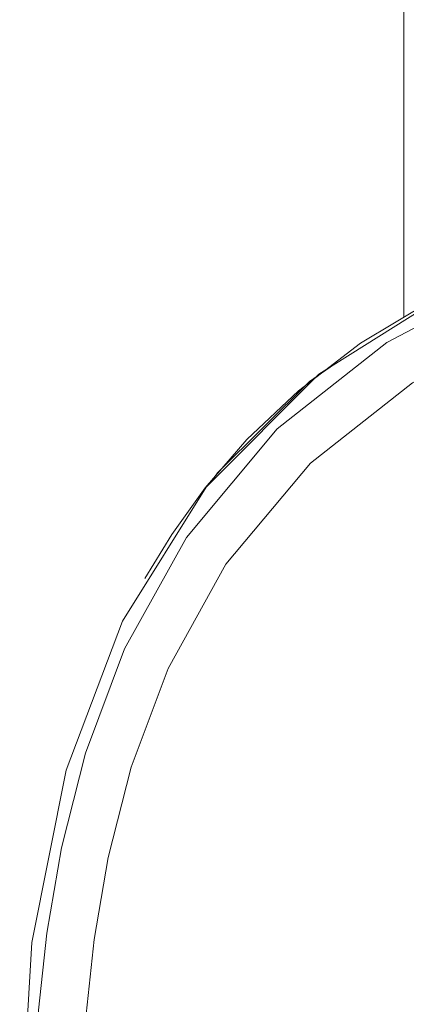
# Model space of a CAD drawing. Header units: millimetres. Extents: x 3925 to 5043, y -86 to 778.
# Tile 88 of 164: x 4358 to 4363, y 512 to 525. Entities that reach past the tile are written whole.
import ezdxf

# ---------------------------------------------------------------- set-up
doc = ezdxf.new("R2010")
doc.units = ezdxf.units.MM
doc.header["$LTSCALE"] = 46.255
for name, color, linetype in [('140-155102-0DXF_CONTINUOUS_LINE', 7, 'CONTINUOUS'), ('H30K-REAR-CODXF_CONTINUOUS_LINE', 7, 'CONTINUOUS'), ('H30K-TOP-COVDXF_CONTINUOUS_LINE', 7, 'CONTINUOUS')]:
    doc.layers.add(name, color=color, linetype=linetype)

msp = doc.modelspace()

# ---------------------------------------------------------------- linework, layer by layer
at = {"layer": '140-155102-0DXF_CONTINUOUS_LINE', "color": 7, "linetype": 'Continuous', "lineweight": 0}
msp.add_line((4362.8456, 550.0442), (4362.8456, 520.8389), dxfattribs=at)
at = {"layer": 'H30K-REAR-CODXF_CONTINUOUS_LINE', "color": 7, "linetype": 'Continuous', "lineweight": 0}
for points in [[(4361.4736, 519.8846), (4362.2841, 520.5028), (4363.2122, 521.0583), (4363.4131, 521.1512)], [(4361.9459, 520.2295), (4361.6174, 520.0051), (4360.42, 518.8152), (4360.3331, 518.6888)], [(4359.4754, 517.4416), (4359.8261, 518.0148), (4360.2623, 518.62), (4360.8047, 519.2488), (4361.4736, 519.8846)]]:
    msp.add_lwpolyline(points, dxfattribs=at)
at = {"layer": 'H30K-TOP-COVDXF_CONTINUOUS_LINE', "color": 7, "linetype": 'Continuous', "lineweight": 0}
for points in [[(4370.3456, 522.5442), (4367.6832, 522.3863), (4365.4341, 521.9367), (4363.4887, 521.1987), (4361.7415, 520.1011), (4360.2734, 518.629), (4359.1838, 516.8863), (4358.4509, 514.948), (4358.0033, 512.7047), (4357.8456, 510.0442)], [(4370.3456, 522.366), (4369.5324, 522.3524), (4368.6406, 522.3036), (4367.656, 522.2031), (4366.5666, 522.0254), (4365.3646, 521.7312), (4364.0463, 521.2587), (4362.6243, 520.5108), (4361.1985, 519.3883), (4360.0161, 517.9747), (4359.2115, 516.5261), (4358.7025, 515.1714), (4358.388, 513.9395), (4358.1992, 512.8288), (4358.092, 511.8244), (4358.0391, 510.9046), (4358.0238, 510.0442)], [(4370.3456, 521.7456), (4369.5536, 521.7324), (4368.6877, 521.6851), (4367.7356, 521.5879), (4366.6877, 521.417), (4365.5395, 521.136), (4364.2911, 520.6887), (4362.9573, 519.9874), (4361.6302, 518.9427), (4360.5303, 517.6277), (4359.7768, 516.2707), (4359.2955, 514.9893), (4358.9955, 513.8135), (4358.814, 512.7458), (4358.7104, 511.775), (4358.659, 510.8822), (4358.6441, 510.0442)]]:
    msp.add_lwpolyline(points, dxfattribs=at)

doc.saveas('drawing.dxf')
